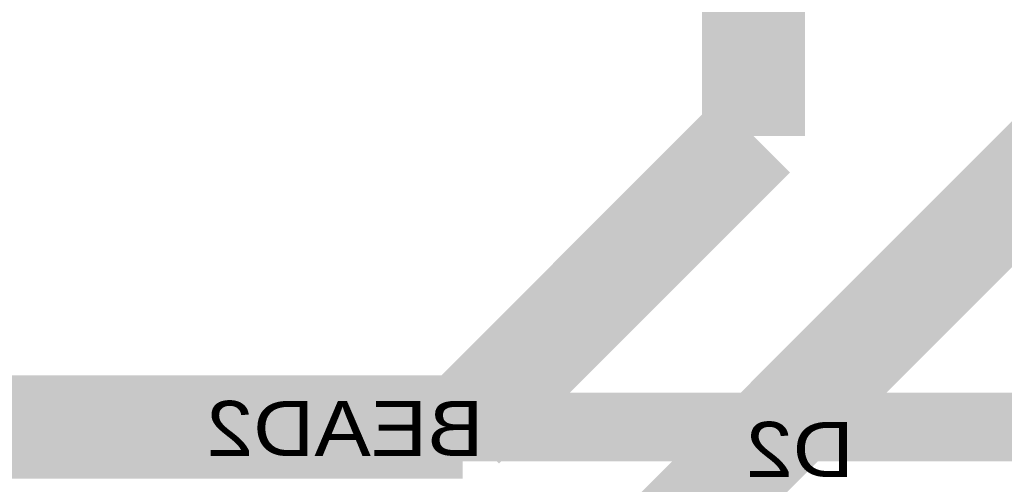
# Model space of a CAD drawing. Header units: millimetres. Extents: x -8 to 125, y -6 to 113.
# Tile 94 of 142: x 84.49 to 98.81, y 27.87 to 34.62. Entities that reach past the tile are written whole.
import ezdxf
from ezdxf.enums import TextEntityAlignment as Align

# ---------------------------------------------------------------- set-up
doc = ezdxf.new("R2010")
doc.units = ezdxf.units.MM
for name, color, linetype, true_color in [('Bottom Silkscreen Layer', 7, 'Continuous', 0x66cc33), ('Inner2', 7, 'Continuous', 0x008000), ('Top Layer', 7, 'Continuous', 0xff0000)]:
    doc.layers.add(name, color=color, linetype=linetype, true_color=true_color)
doc.styles.get("Standard").update_dxf_attribs({"font": 'arial.ttf'})

msp = doc.modelspace()

# ---------------------------------------------------------------- linework, layer by layer
at = {"layer": 'Inner2'}
for points, const_width in [([(95.16054102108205, 52.91046990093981), (95.16054102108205, 32.93041656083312)], 1.50000254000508), ([(93.1226314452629, 26.28905257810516), (105.21831343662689, 38.384734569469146)], 1.5000025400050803), ([(95.16054102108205, 32.93041656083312), (90.93218186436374, 28.702057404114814)], 1.50000254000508), ([(90.93218186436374, 28.702057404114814), (82.79156210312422, 28.702057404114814)], 1.50000254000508)]:
    msp.add_lwpolyline(points, dxfattribs=dict(at, const_width=const_width))
at = {"layer": 'Top Layer', "const_width": 1.00000254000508}
msp.add_lwpolyline([(100.1676403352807, 28.702057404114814), (82.79156210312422, 28.702057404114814)], dxfattribs=at)

# ---------------------------------------------------------------- texts
at = {"layer": 'Bottom Silkscreen Layer', "text_generation_flag": 2, "width": 1.1}
msp.add_text('BEAD2', height=0.8001016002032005, dxfattribs=at).set_placement((91.23698247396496, 28.041656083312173), align=Align.BOTTOM_LEFT)
msp.add_text('D2', height=0.8001016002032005, rotation=360, dxfattribs=at).set_placement((96.6217932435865, 27.736855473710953), align=Align.BOTTOM_LEFT)

doc.saveas('drawing.dxf')
